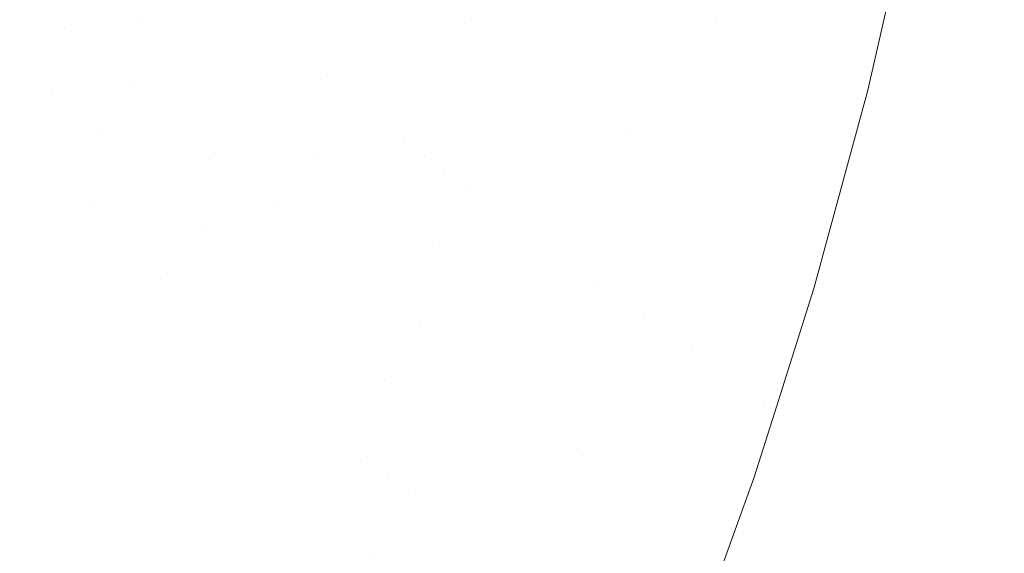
# Model space of a CAD drawing. Header units: centimetres. Extents: x -17.1 to 18.2, y 4.2 to 6.
# Tile 243 of 256: x 6.346 to 6.4224, y 4.5579 to 4.5993. Entities that reach past the tile are written whole.
import ezdxf

# ---------------------------------------------------------------- set-up
doc = ezdxf.new("R2010")
doc.units = ezdxf.units.CM
doc.header["$LTSCALE"] = 2.54
doc.layers.add('Lucido design-1', color=7, linetype='Continuous')

# ---------------------------------------------------------------- blocks, each defined once
blk = doc.blocks.new('Gruppo-3-1')
at = {"color": 7, "linetype": 'Continuous', "lineweight": 9}
blk.add_3dface([(-17.020308, 5.900212, -2276.22217), (-17.020308, 4.300212, -2276.22217), (18.147234, 4.300212, -2276.22217), (18.147234, 5.900212, -2276.22217)], dxfattribs=at)
for points, invisible_edges in [([(18.147234, 5.900212, -2277.02217), (6.24222, 4.401209, -2277.02217), (6.247738, 4.402007, -2277.02217)], 9), ([(6.24222, 4.401209, -2277.02217), (18.147234, 5.900212, -2277.02217), (18.147234, 4.300212, -2277.02217)], 9), ([(18.147234, 5.900212, -2277.02217), (6.247738, 4.402007, -2277.02217), (6.250767, 4.402575, -2277.02217)], 9), ([(6.250767, 4.402575, -2277.02217), (6.253268, 4.403044, -2277.02217), (18.147234, 5.900212, -2277.02217)], 10), ([(18.147234, 5.900212, -2277.02217), (6.253268, 4.403044, -2277.02217), (6.258817, 4.404324, -2277.02217)], 9), ([(18.147234, 5.900212, -2277.02217), (6.258817, 4.404324, -2277.02217), (6.26439, 4.405856, -2277.02217)], 9), ([(18.147234, 5.900212, -2277.02217), (6.26439, 4.405856, -2277.02217), (6.269994, 4.407647, -2277.02217)], 9), ([(18.147234, 5.900212, -2277.02217), (6.269994, 4.407647, -2277.02217), (6.275634, 4.409711, -2277.02217)], 9), ([(18.147234, 5.900212, -2277.02217), (6.275634, 4.409711, -2277.02217), (6.281313, 4.412058, -2277.02217)], 9), ([(18.147234, 5.900212, -2277.02217), (6.281313, 4.412058, -2277.02217), (6.287038, 4.414703, -2277.02217)], 9), ([(18.147234, 5.900212, -2277.02217), (6.287038, 4.414703, -2277.02217), (6.292811, 4.417664, -2277.02217)], 9), ([(18.147234, 5.900212, -2277.02217), (6.292811, 4.417664, -2277.02217), (6.298004, 4.420601, -2277.02217), (6.298635, 4.420958, -2277.02217)], 9), ([(18.147234, 5.900212, -2277.02217), (6.298635, 4.420958, -2277.02217), (6.304513, 4.424607, -2277.02217)], 9), ([(18.147234, 5.900212, -2277.02217), (6.304513, 4.424607, -2277.02217), (6.310445, 4.428633, -2277.02217)], 9), ([(18.147234, 5.900212, -2277.02217), (6.310445, 4.428633, -2277.02217), (6.316431, 4.433061, -2277.02217)], 9), ([(18.147234, 5.900212, -2277.02217), (6.316431, 4.433061, -2277.02217), (6.319508, 4.435537, -2277.02217), (6.322469, 4.437919, -2277.02217)], 9), ([(18.147234, 5.900212, -2277.02217), (6.322469, 4.437919, -2277.02217), (6.328555, 4.443236, -2277.02217)], 9), ([(18.147234, 5.900212, -2277.02217), (6.328555, 4.443236, -2277.02217), (6.334685, 4.449043, -2277.02217)], 9), ([(18.147234, 5.900212, -2277.02217), (6.334685, 4.449043, -2277.02217), (6.340848, 4.455373, -2277.02217)], 9), ([(18.147234, 5.900212, -2277.02217), (6.340848, 4.455373, -2277.02217), (6.347034, 4.462262, -2277.02217)], 9), ([(18.147234, 5.900212, -2277.02217), (6.347034, 4.462262, -2277.02217), (6.353228, 4.469745, -2277.02217)], 9), ([(18.147234, 5.900212, -2277.02217), (6.353228, 4.469745, -2277.02217), (6.356636, 4.474215, -2277.02217)], 9), ([(6.356636, 4.474215, -2277.02217), (6.359413, 4.477858, -2277.02217), (18.147234, 5.900212, -2277.02217)], 10), ([(18.147234, 5.900212, -2277.02217), (6.359413, 4.477858, -2277.02217), (6.365564, 4.486638, -2277.02217)], 9), ([(6.365564, 4.486638, -2277.02217), (6.369371, 4.492466, -2277.02217), (18.147234, 5.900212, -2277.02217)], 10), ([(18.147234, 5.900212, -2277.02217), (6.369371, 4.492466, -2277.02217), (6.371905, 4.496635, -2277.02217)], 9), ([(6.371905, 4.496635, -2277.02217), (6.375446, 4.502463, -2277.02217), (18.147234, 5.900212, -2277.02217)], 10), ([(18.147234, 5.900212, -2277.02217), (6.375446, 4.502463, -2277.02217), (6.381366, 4.513153, -2277.02217)], 9), ([(18.147234, 5.900212, -2277.02217), (6.381366, 4.513153, -2277.02217), (6.384928, 4.520239, -2277.02217)], 9), ([(6.384928, 4.520239, -2277.02217), (6.387131, 4.52462, -2277.02217), (18.147234, 5.900212, -2277.02217)], 10), ([(18.147234, 5.900212, -2277.02217), (6.387131, 4.52462, -2277.02217), (6.392692, 4.536882, -2277.02217)], 9), ([(6.392692, 4.536882, -2277.02217), (6.397999, 4.549945, -2277.02217), (18.147234, 5.900212, -2277.02217)], 10), ([(18.147234, 5.900212, -2277.02217), (6.397999, 4.549945, -2277.02217), (6.402994, 4.563808, -2277.02217)], 9), ([(18.147234, 5.900212, -2277.02217), (6.402994, 4.563808, -2277.02217), (6.404562, 4.568772, -2277.02217)], 9), ([(6.404562, 4.568772, -2277.02217), (6.40762, 4.578454, -2277.02217), (18.147234, 5.900212, -2277.02217)], 10), ([(6.40762, 4.578454, -2277.02217), (6.411813, 4.59385, -2277.02217), (18.147234, 5.900212, -2277.02217)], 10), ([(6.411813, 4.59385, -2277.02217), (6.415513, 4.609947, -2277.02217), (18.147234, 5.900212, -2277.02217)], 10), ([(6.400051, 4.599441, -2277.020427), (6.405925, 4.620989, -2277.020704), (6.394471, 4.576228, -2277.020704)], 11), ([(6.405925, 4.620989, -2277.020704), (6.406898, 4.62056, -2277.020957), (6.395382, 4.575557, -2277.020957), (6.394471, 4.576228, -2277.020704)], 15), ([(6.396297, 4.574883, -2277.021186), (6.395382, 4.575557, -2277.020957), (6.406898, 4.62056, -2277.020957), (6.407875, 4.62013, -2277.021186)], 15), ([(6.407875, 4.62013, -2277.021186), (6.408856, 4.619698, -2277.021392), (6.397215, 4.574208, -2277.021392), (6.396297, 4.574883, -2277.021186)], 15), ([(6.398136, 4.57353, -2277.021574), (6.397215, 4.574208, -2277.021392), (6.408856, 4.619698, -2277.021392), (6.409839, 4.619265, -2277.021574)], 15), ([(6.409839, 4.619265, -2277.021574), (6.410825, 4.618831, -2277.021731), (6.399059, 4.57285, -2277.021731), (6.398136, 4.57353, -2277.021574)], 15), ([(6.399984, 4.57217, -2277.021865), (6.399059, 4.57285, -2277.021731), (6.410825, 4.618831, -2277.021731), (6.411813, 4.618396, -2277.021865)], 15), ([(6.411813, 4.618396, -2277.021865), (6.412802, 4.61796, -2277.021975), (6.400911, 4.571487, -2277.021975), (6.399984, 4.57217, -2277.021865)], 15), ([(6.401839, 4.570804, -2277.02206), (6.400911, 4.571487, -2277.021975), (6.412802, 4.61796, -2277.021975), (6.413794, 4.617524, -2277.02206)], 15), ([(6.413794, 4.617524, -2277.02206), (6.414786, 4.617087, -2277.022121), (6.402768, 4.57012, -2277.022121), (6.401839, 4.570804, -2277.02206)], 15), ([(6.403698, 4.569436, -2277.022158), (6.402768, 4.57012, -2277.022121), (6.414786, 4.617087, -2277.022121), (6.415779, 4.616649, -2277.022158)], 15), ([(6.415513, 4.609947, -2277.02217), (6.411813, 4.59385, -2277.02217), (6.403698, 4.569436, -2277.022158), (6.415779, 4.616649, -2277.022158)], 14), ([(6.38051, 4.599034, -2277.011089), (6.379717, 4.599554, -2277.010405), (6.382444, 4.609636, -2277.010405), (6.384067, 4.608696, -2277.011756)], 15), ([(6.36479, 4.60933, -2276.991952), (6.365936, 4.60858, -2276.993838), (6.36311, 4.599312, -2276.993838), (6.361987, 4.600138, -2276.991952)], 15), ([(6.364276, 4.598454, -2276.995693), (6.36311, 4.599312, -2276.993838), (6.365936, 4.60858, -2276.993838), (6.367126, 4.6078, -2276.995693)], 15), ([(6.384067, 4.608696, -2277.011756), (6.381312, 4.598509, -2277.011756), (6.38051, 4.599034, -2277.011089)], 11), ([(6.382122, 4.597978, -2277.012405), (6.381312, 4.598509, -2277.011756), (6.384067, 4.608696, -2277.011756), (6.384892, 4.608219, -2277.012405)], 15), ([(6.384892, 4.608219, -2277.012405), (6.385726, 4.607736, -2277.013037), (6.382941, 4.597442, -2277.013037), (6.382122, 4.597978, -2277.012405)], 15), ([(6.367126, 4.6078, -2276.995693), (6.368358, 4.606993, -2276.997512), (6.365484, 4.597565, -2276.997512), (6.364276, 4.598454, -2276.995693)], 15), ([(6.383769, 4.5969, -2277.01365), (6.382941, 4.597442, -2277.013037), (6.385726, 4.607736, -2277.013037), (6.386568, 4.607248, -2277.01365)], 15), ([(6.386568, 4.607248, -2277.01365), (6.387418, 4.606756, -2277.014245), (6.384604, 4.596353, -2277.014245), (6.383769, 4.5969, -2277.01365)], 15), ([(6.366733, 4.596645, -2276.999294), (6.365484, 4.597565, -2276.997512), (6.368358, 4.606993, -2276.997512), (6.369634, 4.606158, -2276.999294)], 15), ([(6.385448, 4.5958, -2277.014821), (6.384604, 4.596353, -2277.014245), (6.387418, 4.606756, -2277.014245), (6.388277, 4.606259, -2277.014821)], 15), ([(6.369634, 4.606158, -2276.999294), (6.370952, 4.605294, -2277.001035), (6.368025, 4.595694, -2277.001035), (6.366733, 4.596645, -2276.999294)], 15), ([(6.388277, 4.606259, -2277.014821), (6.389143, 4.605757, -2277.015378), (6.386299, 4.595243, -2277.015378), (6.385448, 4.5958, -2277.014821)], 15), ([(6.387157, 4.59468, -2277.015914), (6.386299, 4.595243, -2277.015378), (6.389143, 4.605757, -2277.015378), (6.390017, 4.605251, -2277.015914)], 15), ([(6.369358, 4.594713, -2277.00273), (6.368025, 4.595694, -2277.001035), (6.370952, 4.605294, -2277.001035), (6.372312, 4.604403, -2277.00273)], 15), ([(6.390017, 4.605251, -2277.015914), (6.390898, 4.604741, -2277.016431), (6.388023, 4.594113, -2277.016431), (6.387157, 4.59468, -2277.015914)], 15), ([(6.372312, 4.604403, -2277.00273), (6.373714, 4.603486, -2277.004376), (6.370731, 4.593702, -2277.004376), (6.369358, 4.594713, -2277.00273)], 15), ([(6.388895, 4.593542, -2277.016928), (6.388023, 4.594113, -2277.016431), (6.390898, 4.604741, -2277.016431), (6.391786, 4.604227, -2277.016928)], 15), ([(6.391786, 4.604227, -2277.016928), (6.392681, 4.603709, -2277.017404), (6.389775, 4.592966, -2277.017404), (6.388895, 4.593542, -2277.016928)], 15), ([(6.350934, 4.602932, -2276.97004), (6.349423, 4.598631, -2276.97004), (6.348208, 4.599631, -2276.96599), (6.349704, 4.60389, -2276.96599)], 15), ([(6.372144, 4.592662, -2277.005971), (6.370731, 4.593702, -2277.004376), (6.373714, 4.603486, -2277.004376), (6.375156, 4.602541, -2277.005971)], 15), ([(6.39066, 4.592386, -2277.017858), (6.389775, 4.592966, -2277.017404), (6.392681, 4.603709, -2277.017404), (6.393582, 4.603187, -2277.017858)], 15), ([(6.35231, 4.60186, -2276.974099), (6.350783, 4.597512, -2276.974099), (6.349423, 4.598631, -2276.97004), (6.350934, 4.602932, -2276.97004)], 15), ([(6.355524, 4.599357, -2276.98217), (6.357916, 4.603135, -2276.984163), (6.35485, 4.594163, -2276.984163)], 11), ([(6.357916, 4.603135, -2276.984163), (6.358871, 4.602432, -2276.986141), (6.355783, 4.593396, -2276.986141), (6.35485, 4.594163, -2276.984163)], 15), ([(6.393582, 4.603187, -2277.017858), (6.39449, 4.602661, -2277.018292), (6.391552, 4.591802, -2277.018292), (6.39066, 4.592386, -2277.017858)], 15), ([(6.39245, 4.591214, -2277.018703), (6.391552, 4.591802, -2277.018292), (6.39449, 4.602661, -2277.018292), (6.395403, 4.602132, -2277.018703)], 15), ([(6.343815, 4.597811, -2276.954044), (6.345361, 4.601975, -2276.954044), (6.346184, 4.601298, -2276.957979), (6.344628, 4.597104, -2276.957979)], 15), ([(6.356756, 4.592594, -2276.988101), (6.355783, 4.593396, -2276.986141), (6.358871, 4.602432, -2276.986141), (6.359868, 4.601699, -2276.988101)], 15), ([(6.375156, 4.602541, -2277.005971), (6.376638, 4.60157, -2277.007509), (6.373596, 4.591593, -2277.007509), (6.372144, 4.592662, -2277.005971)], 15), ([(6.395403, 4.602132, -2277.018703), (6.396323, 4.601599, -2277.019093), (6.393353, 4.590622, -2277.019093), (6.39245, 4.591214, -2277.018703)], 15), ([(6.344628, 4.597104, -2276.957979), (6.346184, 4.601298, -2276.957979), (6.347131, 4.600518, -2276.961965), (6.345562, 4.596292, -2276.961965)], 15), ([(6.351518, 4.596906, -2276.976126), (6.350783, 4.597512, -2276.974099), (6.35231, 4.60186, -2276.974099), (6.353055, 4.60128, -2276.976126)], 15), ([(6.353055, 4.60128, -2276.976126), (6.353839, 4.60067, -2276.978149), (6.352292, 4.596269, -2276.978149), (6.351518, 4.596906, -2276.976126)], 15), ([(6.359868, 4.601699, -2276.988101), (6.360906, 4.600934, -2276.990039), (6.35777, 4.591759, -2276.990039), (6.356756, 4.592594, -2276.988101)], 15), ([(6.378159, 4.600574, -2277.008989), (6.375086, 4.590497, -2277.008989), (6.373596, 4.591593, -2277.007509), (6.376638, 4.60157, -2277.007509)], 15), ([(6.393353, 4.590622, -2277.019093), (6.396323, 4.601599, -2277.019093), (6.397247, 4.601064, -2277.019461)], 11), ([(6.345562, 4.596292, -2276.961965), (6.347131, 4.600518, -2276.961965), (6.348208, 4.599631, -2276.96599), (6.346626, 4.595367, -2276.96599)], 15), ([(6.353105, 4.5956, -2276.980164), (6.352292, 4.596269, -2276.978149), (6.353839, 4.60067, -2276.978149), (6.354661, 4.600029, -2276.980164)], 15), ([(6.358826, 4.59089, -2276.991952), (6.35777, 4.591759, -2276.990039), (6.360906, 4.600934, -2276.990039), (6.361987, 4.600138, -2276.991952)], 15), ([(6.375845, 4.589938, -2277.009705), (6.375086, 4.590497, -2277.008989), (6.378159, 4.600574, -2277.008989), (6.378933, 4.600067, -2277.009705)], 15), ([(6.393353, 4.590622, -2277.019093), (6.397247, 4.601064, -2277.019461), (6.390864, 4.578883, -2277.019461)], 11), ([(6.397247, 4.601064, -2277.019461), (6.398177, 4.600526, -2277.019806), (6.391759, 4.578224, -2277.019806), (6.390864, 4.578883, -2277.019461)], 15), ([(6.392659, 4.577561, -2277.020128), (6.391759, 4.578224, -2277.019806), (6.398177, 4.600526, -2277.019806), (6.399112, 4.599984, -2277.020128)], 15), ([(6.346626, 4.595367, -2276.96599), (6.348208, 4.599631, -2276.96599), (6.349423, 4.598631, -2276.97004), (6.347825, 4.594324, -2276.97004)], 15), ([(6.354661, 4.600029, -2276.980164), (6.355524, 4.599357, -2276.98217), (6.353958, 4.594898, -2276.98217), (6.353105, 4.5956, -2276.980164)], 15), ([(6.361987, 4.600138, -2276.991952), (6.36311, 4.599312, -2276.993838), (6.359923, 4.589987, -2276.993838), (6.358826, 4.59089, -2276.991952)], 15), ([(6.378933, 4.600067, -2277.009705), (6.379717, 4.599554, -2277.010405), (6.376613, 4.589373, -2277.010405), (6.375845, 4.589938, -2277.009705)], 15), ([(6.399112, 4.599984, -2277.020128), (6.400051, 4.599441, -2277.020427), (6.393563, 4.576896, -2277.020427), (6.392659, 4.577561, -2277.020128)], 15), ([(6.35485, 4.594163, -2276.984163), (6.353958, 4.594898, -2276.98217), (6.355524, 4.599357, -2276.98217)], 11), ([(6.361062, 4.589049, -2276.995693), (6.359923, 4.589987, -2276.993838), (6.36311, 4.599312, -2276.993838), (6.364276, 4.598454, -2276.995693)], 15), ([(6.37739, 4.588801, -2277.011089), (6.376613, 4.589373, -2277.010405), (6.379717, 4.599554, -2277.010405), (6.38051, 4.599034, -2277.011089)], 15), ([(6.38051, 4.599034, -2277.011089), (6.381312, 4.598509, -2277.011756), (6.378175, 4.588222, -2277.011756), (6.37739, 4.588801, -2277.011089)], 15), ([(6.394471, 4.576228, -2277.020704), (6.393563, 4.576896, -2277.020427), (6.400051, 4.599441, -2277.020427)], 11), ([(6.348478, 4.593757, -2276.972069), (6.347825, 4.594324, -2276.97004), (6.349423, 4.598631, -2276.97004)], 11), ([(6.349423, 4.598631, -2276.97004), (6.350783, 4.597512, -2276.974099), (6.348478, 4.593757, -2276.972069)], 11), ([(6.364276, 4.598454, -2276.995693), (6.365484, 4.597565, -2276.997512), (6.362242, 4.588078, -2276.997512), (6.361062, 4.589049, -2276.995693)], 15), ([(6.37897, 4.587638, -2277.012405), (6.378175, 4.588222, -2277.011756), (6.381312, 4.598509, -2277.011756), (6.382122, 4.597978, -2277.012405)], 15), ([(6.350783, 4.597512, -2276.974099), (6.349167, 4.593158, -2276.974099), (6.348478, 4.593757, -2276.972069)], 11), ([(6.349893, 4.592527, -2276.976126), (6.349167, 4.593158, -2276.974099), (6.350783, 4.597512, -2276.974099), (6.351518, 4.596906, -2276.976126)], 15), ([(6.363462, 4.587073, -2276.999294), (6.362242, 4.588078, -2276.997512), (6.365484, 4.597565, -2276.997512), (6.366733, 4.596645, -2276.999294)], 15), ([(6.382122, 4.597978, -2277.012405), (6.382941, 4.597442, -2277.013037), (6.379772, 4.587047, -2277.013037), (6.37897, 4.587638, -2277.012405)], 15), ([(6.380583, 4.58645, -2277.01365), (6.379772, 4.587047, -2277.013037), (6.382941, 4.597442, -2277.013037), (6.383769, 4.5969, -2277.01365)], 15), ([(6.351518, 4.596906, -2276.976126), (6.352292, 4.596269, -2276.978149), (6.350657, 4.591862, -2276.978149), (6.349893, 4.592527, -2276.976126)], 15), ([(6.366733, 4.596645, -2276.999294), (6.368025, 4.595694, -2277.001035), (6.364724, 4.586035, -2277.001035), (6.363462, 4.587073, -2276.999294)], 15), ([(6.383769, 4.5969, -2277.01365), (6.384604, 4.596353, -2277.014245), (6.381401, 4.585848, -2277.014245), (6.380583, 4.58645, -2277.01365)], 15), ([(6.346626, 4.595367, -2276.96599), (6.344955, 4.591103, -2276.96599), (6.343906, 4.592065, -2276.961965), (6.345562, 4.596292, -2276.961965)], 15), ([(6.351459, 4.591165, -2276.980164), (6.350657, 4.591862, -2276.978149), (6.352292, 4.596269, -2276.978149), (6.353105, 4.5956, -2276.980164)], 15), ([(6.382228, 4.58524, -2277.014821), (6.381401, 4.585848, -2277.014245), (6.384604, 4.596353, -2277.014245), (6.385448, 4.5958, -2277.014821)], 15), ([(6.385448, 4.5958, -2277.014821), (6.386299, 4.595243, -2277.015378), (6.383062, 4.584626, -2277.015378), (6.382228, 4.58524, -2277.014821)], 15), ([(6.347825, 4.594324, -2276.97004), (6.346138, 4.590018, -2276.97004), (6.344955, 4.591103, -2276.96599), (6.346626, 4.595367, -2276.96599)], 15), ([(6.353105, 4.5956, -2276.980164), (6.353958, 4.594898, -2276.98217), (6.352301, 4.590433, -2276.98217), (6.351459, 4.591165, -2276.980164)], 15), ([(6.366025, 4.584963, -2277.00273), (6.364724, 4.586035, -2277.001035), (6.368025, 4.595694, -2277.001035), (6.369358, 4.594713, -2277.00273)], 15), ([(6.383903, 4.584007, -2277.015914), (6.383062, 4.584626, -2277.015378), (6.386299, 4.595243, -2277.015378), (6.387157, 4.59468, -2277.015914)], 15), ([(6.346781, 4.589427, -2276.972069), (6.346138, 4.590018, -2276.97004), (6.347825, 4.594324, -2276.97004), (6.348478, 4.593757, -2276.972069)], 15), ([(6.352301, 4.590433, -2276.98217), (6.353958, 4.594898, -2276.98217), (6.35485, 4.594163, -2276.984163)], 11), ([(6.369098, 4.588786, -2277.004376), (6.366025, 4.584963, -2277.00273), (6.369358, 4.594713, -2277.00273)], 11), ([(6.369358, 4.594713, -2277.00273), (6.370731, 4.593702, -2277.004376), (6.369098, 4.588786, -2277.004376)], 11), ([(6.387157, 4.59468, -2277.015914), (6.388023, 4.594113, -2277.016431), (6.384751, 4.583382, -2277.016431), (6.383903, 4.584007, -2277.015914)], 15), ([(6.348478, 4.593757, -2276.972069), (6.349167, 4.593158, -2276.974099), (6.347461, 4.588804, -2276.974099), (6.346781, 4.589427, -2276.972069)], 15), ([(6.352301, 4.590433, -2276.98217), (6.35485, 4.594163, -2276.984163), (6.35142, 4.585172, -2276.984163)], 11), ([(6.35485, 4.594163, -2276.984163), (6.355783, 4.593396, -2276.986141), (6.352328, 4.584339, -2276.986141), (6.35142, 4.585172, -2276.984163)], 15), ([(6.369098, 4.588786, -2277.004376), (6.370731, 4.593702, -2277.004376), (6.372144, 4.592662, -2277.005971), (6.370495, 4.587698, -2277.005971)], 15), ([(6.385606, 4.582753, -2277.016928), (6.384751, 4.583382, -2277.016431), (6.388023, 4.594113, -2277.016431), (6.388895, 4.593542, -2277.016928)], 15), ([(6.388895, 4.593542, -2277.016928), (6.389775, 4.592966, -2277.017404), (6.386467, 4.582119, -2277.017404), (6.385606, 4.582753, -2277.016928)], 15), ([(6.411813, 4.59385, -2277.02217), (6.40762, 4.578454, -2277.02217), (6.403698, 4.569436, -2277.022158)], 10), ([(6.348177, 4.588147, -2276.976126), (6.347461, 4.588804, -2276.974099), (6.349167, 4.593158, -2276.974099), (6.349893, 4.592527, -2276.976126)], 15), ([(6.353275, 4.58347, -2276.988101), (6.352328, 4.584339, -2276.986141), (6.355783, 4.593396, -2276.986141), (6.356756, 4.592594, -2276.988101)], 15), ([(6.387335, 4.58148, -2277.017858), (6.386467, 4.582119, -2277.017404), (6.389775, 4.592966, -2277.017404), (6.39066, 4.592386, -2277.017858)], 15), ([(6.349893, 4.592527, -2276.976126), (6.350657, 4.591862, -2276.978149), (6.34893, 4.587456, -2276.978149), (6.348177, 4.588147, -2276.976126)], 15), ([(6.356756, 4.592594, -2276.988101), (6.35777, 4.591759, -2276.990039), (6.354263, 4.582564, -2276.990039), (6.353275, 4.58347, -2276.988101)], 15), ([(6.370495, 4.587698, -2277.005971), (6.372144, 4.592662, -2277.005971), (6.373596, 4.591593, -2277.007509), (6.37193, 4.58658, -2277.007509)], 15), ([(6.39066, 4.592386, -2277.017858), (6.391552, 4.591802, -2277.018292), (6.388209, 4.580837, -2277.018292), (6.387335, 4.58148, -2277.017858)], 15), ([(6.349722, 4.58673, -2276.980164), (6.34893, 4.587456, -2276.978149), (6.350657, 4.591862, -2276.978149), (6.351459, 4.591165, -2276.980164)], 15), ([(6.35529, 4.581621, -2276.991952), (6.354263, 4.582564, -2276.990039), (6.35777, 4.591759, -2276.990039), (6.358826, 4.59089, -2276.991952)], 15), ([(6.37193, 4.58658, -2277.007509), (6.373596, 4.591593, -2277.007509), (6.375086, 4.590497, -2277.008989), (6.373404, 4.585432, -2277.008989)], 15), ([(6.389089, 4.580189, -2277.018703), (6.388209, 4.580837, -2277.018292), (6.391552, 4.591802, -2277.018292), (6.39245, 4.591214, -2277.018703)], 15), ([(6.39245, 4.591214, -2277.018703), (6.393353, 4.590622, -2277.019093), (6.389974, 4.579538, -2277.019093), (6.389089, 4.580189, -2277.018703)], 15), ([(6.343194, 4.586844, -2276.96599), (6.344955, 4.591103, -2276.96599), (6.346138, 4.590018, -2276.97004), (6.344359, 4.585716, -2276.97004)], 15), ([(6.351459, 4.591165, -2276.980164), (6.352301, 4.590433, -2276.98217), (6.350551, 4.585969, -2276.98217), (6.349722, 4.58673, -2276.980164)], 15), ([(6.35142, 4.585172, -2276.984163), (6.350551, 4.585969, -2276.98217), (6.352301, 4.590433, -2276.98217)], 11), ([(6.358826, 4.59089, -2276.991952), (6.359923, 4.589987, -2276.993838), (6.356358, 4.580641, -2276.993838), (6.35529, 4.581621, -2276.991952)], 15), ([(6.373404, 4.585432, -2277.008989), (6.375086, 4.590497, -2277.008989), (6.375845, 4.589938, -2277.009705)], 11), ([(6.390864, 4.578883, -2277.019461), (6.389974, 4.579538, -2277.019093), (6.393353, 4.590622, -2277.019093)], 11), ([(6.344994, 4.585103, -2276.972069), (6.344359, 4.585716, -2276.97004), (6.346138, 4.590018, -2276.97004), (6.346781, 4.589427, -2276.972069)], 15), ([(6.357466, 4.579624, -2276.995693), (6.356358, 4.580641, -2276.993838), (6.359923, 4.589987, -2276.993838), (6.361062, 4.589049, -2276.995693)], 15), ([(6.375845, 4.589938, -2277.009705), (6.376613, 4.589373, -2277.010405), (6.374913, 4.584256, -2277.010405), (6.373404, 4.585432, -2277.008989)], 15), ([(6.346781, 4.589427, -2276.972069), (6.347461, 4.588804, -2276.974099), (6.345663, 4.584455, -2276.974099), (6.344994, 4.585103, -2276.972069)], 15), ([(6.360477, 4.583324, -2276.997512), (6.357466, 4.579624, -2276.995693), (6.361062, 4.589049, -2276.995693)], 11), ([(6.361062, 4.589049, -2276.995693), (6.362242, 4.588078, -2276.997512), (6.360477, 4.583324, -2276.997512)], 11), ([(6.374913, 4.584256, -2277.010405), (6.376613, 4.589373, -2277.010405), (6.37739, 4.588801, -2277.011089)], 11), ([(6.346369, 4.583772, -2276.976126), (6.345663, 4.584455, -2276.974099), (6.347461, 4.588804, -2276.974099), (6.348177, 4.588147, -2276.976126)], 15), ([(6.348177, 4.588147, -2276.976126), (6.34893, 4.587456, -2276.978149), (6.347111, 4.583054, -2276.978149), (6.346369, 4.583772, -2276.976126)], 15), ([(6.369098, 4.588786, -2277.004376), (6.367367, 4.583859, -2277.004376), (6.366025, 4.584963, -2277.00273)], 11), ([(6.370495, 4.587698, -2277.005971), (6.368747, 4.582723, -2277.005971), (6.367367, 4.583859, -2277.004376), (6.369098, 4.588786, -2277.004376)], 15), ([(6.37739, 4.588801, -2277.011089), (6.378175, 4.588222, -2277.011756), (6.376458, 4.583053, -2277.011756), (6.374913, 4.584256, -2277.010405)], 15), ([(6.376458, 4.583053, -2277.011756), (6.378175, 4.588222, -2277.011756), (6.37897, 4.587638, -2277.012405)], 11), ([(6.34789, 4.5823, -2276.980164), (6.347111, 4.583054, -2276.978149), (6.34893, 4.587456, -2276.978149), (6.349722, 4.58673, -2276.980164)], 15), ([(6.360477, 4.583324, -2276.997512), (6.362242, 4.588078, -2276.997512), (6.363462, 4.587073, -2276.999294), (6.361682, 4.582277, -2276.999294)], 15), ([(6.37193, 4.58658, -2277.007509), (6.370165, 4.581555, -2277.007509), (6.368747, 4.582723, -2277.005971), (6.370495, 4.587698, -2277.005971)], 15), ([(6.37897, 4.587638, -2277.012405), (6.379772, 4.587047, -2277.013037), (6.378037, 4.581823, -2277.013037), (6.376458, 4.583053, -2277.011756)], 15), ([(6.349722, 4.58673, -2276.980164), (6.350551, 4.585969, -2276.98217), (6.348708, 4.581509, -2276.98217), (6.34789, 4.5823, -2276.980164)], 15), ([(6.361682, 4.582277, -2276.999294), (6.363462, 4.587073, -2276.999294), (6.364724, 4.586035, -2277.001035), (6.362927, 4.581194, -2277.001035)], 15), ([(6.378037, 4.581823, -2277.013037), (6.379772, 4.587047, -2277.013037), (6.380583, 4.58645, -2277.01365)], 11), ([(6.348708, 4.581509, -2276.98217), (6.350551, 4.585969, -2276.98217), (6.35142, 4.585172, -2276.984163), (6.349563, 4.580681, -2276.984163)], 15), ([(6.362927, 4.581194, -2277.001035), (6.364724, 4.586035, -2277.001035), (6.366025, 4.584963, -2277.00273), (6.364212, 4.580077, -2277.00273)], 15), ([(6.373404, 4.585432, -2277.008989), (6.371621, 4.580357, -2277.008989), (6.370165, 4.581555, -2277.007509), (6.37193, 4.58658, -2277.007509)], 15), ([(6.378037, 4.581823, -2277.013037), (6.380583, 4.58645, -2277.01365), (6.37699, 4.575937, -2277.01365)], 11), ([(6.380583, 4.58645, -2277.01365), (6.381401, 4.585848, -2277.014245), (6.377789, 4.575279, -2277.014245), (6.37699, 4.575937, -2277.01365)], 15), ([(6.378596, 4.574614, -2277.014821), (6.377789, 4.575279, -2277.014245), (6.381401, 4.585848, -2277.014245), (6.382228, 4.58524, -2277.014821)], 15), ([(6.349563, 4.580681, -2276.984163), (6.35142, 4.585172, -2276.984163), (6.352328, 4.584339, -2276.986141), (6.350458, 4.579815, -2276.986141)], 15), ([(6.374913, 4.584256, -2277.010405), (6.373112, 4.579129, -2277.010405), (6.371621, 4.580357, -2277.008989), (6.373404, 4.585432, -2277.008989)], 15), ([(6.382228, 4.58524, -2277.014821), (6.383062, 4.584626, -2277.015378), (6.379411, 4.573943, -2277.015378), (6.378596, 4.574614, -2277.014821)], 15), ([(6.344466, 4.579407, -2276.976126), (6.343772, 4.580115, -2276.974099), (6.345663, 4.584455, -2276.974099), (6.346369, 4.583772, -2276.976126)], 15), ([(6.350458, 4.579815, -2276.986141), (6.352328, 4.584339, -2276.986141), (6.353275, 4.58347, -2276.988101), (6.351391, 4.578912, -2276.988101)], 15), ([(6.364212, 4.580077, -2277.00273), (6.366025, 4.584963, -2277.00273), (6.367367, 4.583859, -2277.004376), (6.365536, 4.578926, -2277.004376)], 15), ([(6.380232, 4.573267, -2277.015914), (6.379411, 4.573943, -2277.015378), (6.383062, 4.584626, -2277.015378), (6.383903, 4.584007, -2277.015914)], 15), ([(6.346369, 4.583772, -2276.976126), (6.347111, 4.583054, -2276.978149), (6.345197, 4.578662, -2276.978149), (6.344466, 4.579407, -2276.976126)], 15), ([(6.365536, 4.578926, -2277.004376), (6.367367, 4.583859, -2277.004376), (6.368747, 4.582723, -2277.005971), (6.366898, 4.577742, -2277.005971)], 15), ([(6.376458, 4.583053, -2277.011756), (6.374638, 4.577873, -2277.011756), (6.373112, 4.579129, -2277.010405), (6.374913, 4.584256, -2277.010405)], 15), ([(6.383903, 4.584007, -2277.015914), (6.384751, 4.583382, -2277.016431), (6.381061, 4.572585, -2277.016431), (6.380232, 4.573267, -2277.015914)], 15), ([(6.345964, 4.577879, -2276.980164), (6.345197, 4.578662, -2276.978149), (6.347111, 4.583054, -2276.978149), (6.34789, 4.5823, -2276.980164)], 15), ([(6.351391, 4.578912, -2276.988101), (6.353275, 4.58347, -2276.988101), (6.354263, 4.582564, -2276.990039), (6.352364, 4.577971, -2276.990039)], 15), ([(6.360477, 4.583324, -2276.997512), (6.358615, 4.578571, -2276.997512), (6.357466, 4.579624, -2276.995693)], 11), ([(6.361682, 4.582277, -2276.999294), (6.359803, 4.57748, -2276.999294), (6.358615, 4.578571, -2276.997512), (6.360477, 4.583324, -2276.997512)], 15), ([(6.378037, 4.581823, -2277.013037), (6.376198, 4.576589, -2277.013037), (6.374638, 4.577873, -2277.011756), (6.376458, 4.583053, -2277.011756)], 15), ([(6.381896, 4.571898, -2277.016928), (6.381061, 4.572585, -2277.016431), (6.384751, 4.583382, -2277.016431), (6.385606, 4.582753, -2277.016928)], 15), ([(6.34789, 4.5823, -2276.980164), (6.348708, 4.581509, -2276.98217), (6.346768, 4.577059, -2276.98217), (6.345964, 4.577879, -2276.980164)], 15), ([(6.352364, 4.577971, -2276.990039), (6.354263, 4.582564, -2276.990039), (6.35529, 4.581621, -2276.991952), (6.353377, 4.576991, -2276.991952)], 15), ([(6.362927, 4.581194, -2277.001035), (6.361031, 4.576354, -2277.001035), (6.359803, 4.57748, -2276.999294), (6.361682, 4.582277, -2276.999294)], 15), ([(6.366898, 4.577742, -2277.005971), (6.368747, 4.582723, -2277.005971), (6.370165, 4.581555, -2277.007509), (6.368298, 4.576525, -2277.007509)], 15), ([(6.385606, 4.582753, -2277.016928), (6.386467, 4.582119, -2277.017404), (6.382738, 4.571205, -2277.017404), (6.381896, 4.571898, -2277.016928)], 15), ([(6.383585, 4.570507, -2277.017858), (6.382738, 4.571205, -2277.017404), (6.386467, 4.582119, -2277.017404), (6.387335, 4.58148, -2277.017858)], 15), ([(6.349563, 4.580681, -2276.984163), (6.34761, 4.5762, -2276.984163), (6.346768, 4.577059, -2276.98217), (6.348708, 4.581509, -2276.98217)], 15), ([(6.353377, 4.576991, -2276.991952), (6.35529, 4.581621, -2276.991952), (6.356358, 4.580641, -2276.993838), (6.354429, 4.575973, -2276.993838)], 15), ([(6.368298, 4.576525, -2277.007509), (6.370165, 4.581555, -2277.007509), (6.371621, 4.580357, -2277.008989), (6.369735, 4.575276, -2277.008989)], 15), ([(6.37699, 4.575937, -2277.01365), (6.376198, 4.576589, -2277.013037), (6.378037, 4.581823, -2277.013037)], 11), ([(6.387335, 4.58148, -2277.017858), (6.388209, 4.580837, -2277.018292), (6.384439, 4.569804, -2277.018292), (6.383585, 4.570507, -2277.017858)], 15), ([(6.350458, 4.579815, -2276.986141), (6.348491, 4.575302, -2276.986141), (6.34761, 4.5762, -2276.984163), (6.349563, 4.580681, -2276.984163)], 15), ([(6.354429, 4.575973, -2276.993838), (6.356358, 4.580641, -2276.993838), (6.357466, 4.579624, -2276.995693), (6.35552, 4.574917, -2276.995693)], 15), ([(6.364212, 4.580077, -2277.00273), (6.362298, 4.575191, -2277.00273), (6.361031, 4.576354, -2277.001035), (6.362927, 4.581194, -2277.001035)], 15), ([(6.385298, 4.569097, -2277.018703), (6.384439, 4.569804, -2277.018292), (6.388209, 4.580837, -2277.018292), (6.389089, 4.580189, -2277.018703)], 15), ([(6.351391, 4.578912, -2276.988101), (6.349409, 4.574365, -2276.988101), (6.348491, 4.575302, -2276.986141), (6.350458, 4.579815, -2276.986141)], 15), ([(6.365536, 4.578926, -2277.004376), (6.363603, 4.573994, -2277.004376), (6.362298, 4.575191, -2277.00273), (6.364212, 4.580077, -2277.00273)], 15), ([(6.369735, 4.575276, -2277.008989), (6.371621, 4.580357, -2277.008989), (6.373112, 4.579129, -2277.010405), (6.371207, 4.573996, -2277.010405)], 15), ([(6.389089, 4.580189, -2277.018703), (6.389974, 4.579538, -2277.019093), (6.386162, 4.568385, -2277.019093), (6.385298, 4.569097, -2277.018703)], 15), ([(6.35552, 4.574917, -2276.995693), (6.357466, 4.579624, -2276.995693), (6.358615, 4.578571, -2276.997512), (6.356652, 4.573822, -2276.997512)], 15), ([(6.371207, 4.573996, -2277.010405), (6.373112, 4.579129, -2277.010405), (6.374638, 4.577873, -2277.011756), (6.372713, 4.572686, -2277.011756)], 15), ([(6.387032, 4.567669, -2277.019461), (6.386162, 4.568385, -2277.019093), (6.389974, 4.579538, -2277.019093), (6.390864, 4.578883, -2277.019461)], 15), ([(6.343941, 4.573475, -2276.980164), (6.343186, 4.574285, -2276.978149), (6.345197, 4.578662, -2276.978149), (6.345964, 4.577879, -2276.980164)], 15), ([(6.352364, 4.577971, -2276.990039), (6.350367, 4.573388, -2276.990039), (6.349409, 4.574365, -2276.988101), (6.351391, 4.578912, -2276.988101)], 15), ([(6.356652, 4.573822, -2276.997512), (6.358615, 4.578571, -2276.997512), (6.359803, 4.57748, -2276.999294), (6.357822, 4.572689, -2276.999294)], 15), ([(6.366898, 4.577742, -2277.005971), (6.364947, 4.572761, -2277.005971), (6.363603, 4.573994, -2277.004376), (6.365536, 4.578926, -2277.004376)], 15), ([(6.390864, 4.578883, -2277.019461), (6.391759, 4.578224, -2277.019806), (6.387906, 4.56695, -2277.019806), (6.387032, 4.567669, -2277.019461)], 15), ([(6.388785, 4.566226, -2277.020128), (6.387906, 4.56695, -2277.019806), (6.391759, 4.578224, -2277.019806), (6.392659, 4.577561, -2277.020128)], 15), ([(6.40762, 4.578454, -2277.02217), (6.404562, 4.568772, -2277.02217), (6.403698, 4.569436, -2277.022158)], 10), ([(6.345964, 4.577879, -2276.980164), (6.346768, 4.577059, -2276.98217), (6.344731, 4.572625, -2276.98217), (6.343941, 4.573475, -2276.980164)], 15), ([(6.353377, 4.576991, -2276.991952), (6.351363, 4.572372, -2276.991952), (6.350367, 4.573388, -2276.990039), (6.352364, 4.577971, -2276.990039)], 15), ([(6.357822, 4.572689, -2276.999294), (6.359803, 4.57748, -2276.999294), (6.361031, 4.576354, -2277.001035), (6.359032, 4.571519, -2277.001035)], 15), ([(6.368298, 4.576525, -2277.007509), (6.366327, 4.571494, -2277.007509), (6.364947, 4.572761, -2277.005971), (6.366898, 4.577742, -2277.005971)], 15), ([(6.372713, 4.572686, -2277.011756), (6.374638, 4.577873, -2277.011756), (6.376198, 4.576589, -2277.013037), (6.374253, 4.571348, -2277.013037)], 15), ([(6.392659, 4.577561, -2277.020128), (6.393563, 4.576896, -2277.020427), (6.389668, 4.565499, -2277.020427), (6.388785, 4.566226, -2277.020128)], 15), ([(6.344731, 4.572625, -2276.98217), (6.346768, 4.577059, -2276.98217), (6.34761, 4.5762, -2276.984163), (6.345559, 4.571735, -2276.984163)], 15), ([(6.354429, 4.575973, -2276.993838), (6.352399, 4.571316, -2276.993838), (6.351363, 4.572372, -2276.991952), (6.353377, 4.576991, -2276.991952)], 15), ([(6.389668, 4.565499, -2277.020427), (6.393563, 4.576896, -2277.020427), (6.394471, 4.576228, -2277.020704)], 11), ([(6.345559, 4.571735, -2276.984163), (6.34761, 4.5762, -2276.984163), (6.348491, 4.575302, -2276.986141), (6.346425, 4.570805, -2276.986141)], 15), ([(6.35552, 4.574917, -2276.995693), (6.353473, 4.57022, -2276.995693), (6.352399, 4.571316, -2276.993838), (6.354429, 4.575973, -2276.993838)], 15), ([(6.359032, 4.571519, -2277.001035), (6.361031, 4.576354, -2277.001035), (6.362298, 4.575191, -2277.00273), (6.36028, 4.570311, -2277.00273)], 15), ([(6.369735, 4.575276, -2277.008989), (6.367744, 4.570195, -2277.008989), (6.366327, 4.571494, -2277.007509), (6.368298, 4.576525, -2277.007509)], 15), ([(6.374253, 4.571348, -2277.013037), (6.37699, 4.575937, -2277.01365), (6.37297, 4.5654, -2277.01365)], 11), ([(6.37699, 4.575937, -2277.01365), (6.377789, 4.575279, -2277.014245), (6.373748, 4.564686, -2277.014245), (6.37297, 4.5654, -2277.01365)], 15), ([(6.374253, 4.571348, -2277.013037), (6.376198, 4.576589, -2277.013037), (6.37699, 4.575937, -2277.01365)], 11), ([(6.389668, 4.565499, -2277.020427), (6.394471, 4.576228, -2277.020704), (6.386174, 4.553285, -2277.020704)], 11), ([(6.394471, 4.576228, -2277.020704), (6.395382, 4.575557, -2277.020957), (6.387041, 4.55249, -2277.020957), (6.386174, 4.553285, -2277.020704)], 15), ([(6.346425, 4.570805, -2276.986141), (6.348491, 4.575302, -2276.986141), (6.349409, 4.574365, -2276.988101), (6.347328, 4.569834, -2276.988101)], 15), ([(6.36028, 4.570311, -2277.00273), (6.362298, 4.575191, -2277.00273), (6.363603, 4.573994, -2277.004376), (6.361566, 4.569066, -2277.004376)], 15), ([(6.371207, 4.573996, -2277.010405), (6.369196, 4.568863, -2277.010405), (6.367744, 4.570195, -2277.008989), (6.369735, 4.575276, -2277.008989)], 15), ([(6.374534, 4.563965, -2277.014821), (6.373748, 4.564686, -2277.014245), (6.377789, 4.575279, -2277.014245), (6.378596, 4.574614, -2277.014821)], 15), ([(6.38791, 4.551692, -2277.021186), (6.387041, 4.55249, -2277.020957), (6.395382, 4.575557, -2277.020957), (6.396297, 4.574883, -2277.021186)], 15), ([(6.347328, 4.569834, -2276.988101), (6.349409, 4.574365, -2276.988101), (6.350367, 4.573388, -2276.990039), (6.348269, 4.568822, -2276.990039)], 15), ([(6.356652, 4.573822, -2276.997512), (6.354587, 4.569084, -2276.997512), (6.353473, 4.57022, -2276.995693), (6.35552, 4.574917, -2276.995693)], 15), ([(6.378596, 4.574614, -2277.014821), (6.379411, 4.573943, -2277.015378), (6.375327, 4.563238, -2277.015378), (6.374534, 4.563965, -2277.014821)], 15), ([(6.396297, 4.574883, -2277.021186), (6.397215, 4.574208, -2277.021392), (6.388783, 4.550891, -2277.021392), (6.38791, 4.551692, -2277.021186)], 15), ([(6.357822, 4.572689, -2276.999294), (6.355739, 4.567909, -2276.999294), (6.354587, 4.569084, -2276.997512), (6.356652, 4.573822, -2276.997512)], 15), ([(6.361566, 4.569066, -2277.004376), (6.363603, 4.573994, -2277.004376), (6.364947, 4.572761, -2277.005971), (6.36289, 4.567785, -2277.005971)], 15), ([(6.372713, 4.572686, -2277.011756), (6.370681, 4.5675, -2277.011756), (6.369196, 4.568863, -2277.010405), (6.371207, 4.573996, -2277.010405)], 15), ([(6.376126, 4.562504, -2277.015914), (6.375327, 4.563238, -2277.015378), (6.379411, 4.573943, -2277.015378), (6.380232, 4.573267, -2277.015914)], 15), ([(6.388783, 4.550891, -2277.021392), (6.397215, 4.574208, -2277.021392), (6.398136, 4.57353, -2277.021574)], 11), ([(6.348269, 4.568822, -2276.990039), (6.350367, 4.573388, -2276.990039), (6.351363, 4.572372, -2276.991952), (6.349249, 4.567769, -2276.991952)], 15), ([(6.380232, 4.573267, -2277.015914), (6.381061, 4.572585, -2277.016431), (6.376933, 4.561764, -2277.016431), (6.376126, 4.562504, -2277.015914)], 15), ([(6.388783, 4.550891, -2277.021392), (6.398136, 4.57353, -2277.021574), (6.379205, 4.526755, -2277.021574)], 11), ([(6.398136, 4.57353, -2277.021574), (6.399059, 4.57285, -2277.021731), (6.380026, 4.525825, -2277.021731), (6.379205, 4.526755, -2277.021574)], 15), ([(6.380849, 4.524892, -2277.021865), (6.380026, 4.525825, -2277.021731), (6.399059, 4.57285, -2277.021731), (6.399984, 4.57217, -2277.021865)], 15), ([(6.349249, 4.567769, -2276.991952), (6.351363, 4.572372, -2276.991952), (6.352399, 4.571316, -2276.993838), (6.350267, 4.566675, -2276.993838)], 15), ([(6.359032, 4.571519, -2277.001035), (6.356929, 4.566694, -2277.001035), (6.355739, 4.567909, -2276.999294), (6.357822, 4.572689, -2276.999294)], 15), ([(6.36289, 4.567785, -2277.005971), (6.364947, 4.572761, -2277.005971), (6.366327, 4.571494, -2277.007509), (6.36425, 4.566469, -2277.007509)], 15), ([(6.374253, 4.571348, -2277.013037), (6.372199, 4.566107, -2277.013037), (6.370681, 4.5675, -2277.011756), (6.372713, 4.572686, -2277.011756)], 15), ([(6.377746, 4.561018, -2277.016928), (6.376933, 4.561764, -2277.016431), (6.381061, 4.572585, -2277.016431), (6.381896, 4.571898, -2277.016928)], 15), ([(6.399984, 4.57217, -2277.021865), (6.400911, 4.571487, -2277.021975), (6.381674, 4.523958, -2277.021975), (6.380849, 4.524892, -2277.021865)], 15), ([(6.346425, 4.570805, -2276.986141), (6.344259, 4.566329, -2276.986141), (6.343409, 4.567291, -2276.984163), (6.345559, 4.571735, -2276.984163)], 15), ([(6.350267, 4.566675, -2276.993838), (6.352399, 4.571316, -2276.993838), (6.353473, 4.57022, -2276.995693), (6.351323, 4.565539, -2276.995693)], 15), ([(6.36028, 4.570311, -2277.00273), (6.358158, 4.565441, -2277.00273), (6.356929, 4.566694, -2277.001035), (6.359032, 4.571519, -2277.001035)], 15), ([(6.36425, 4.566469, -2277.007509), (6.366327, 4.571494, -2277.007509), (6.367744, 4.570195, -2277.008989), (6.365646, 4.565119, -2277.008989)], 15), ([(6.37297, 4.5654, -2277.01365), (6.372199, 4.566107, -2277.013037), (6.374253, 4.571348, -2277.013037)], 11), ([(6.381896, 4.571898, -2277.016928), (6.382738, 4.571205, -2277.017404), (6.378565, 4.560267, -2277.017404), (6.377746, 4.561018, -2277.016928)], 15), ([(6.3825, 4.523023, -2277.02206), (6.381674, 4.523958, -2277.021975), (6.400911, 4.571487, -2277.021975), (6.401839, 4.570804, -2277.02206)], 15), ([(6.347328, 4.569834, -2276.988101), (6.345146, 4.565324, -2276.988101), (6.344259, 4.566329, -2276.986141), (6.346425, 4.570805, -2276.986141)], 15), ([(6.37939, 4.55951, -2277.017858), (6.378565, 4.560267, -2277.017404), (6.382738, 4.571205, -2277.017404), (6.383585, 4.570507, -2277.017858)], 15), ([(6.401839, 4.570804, -2277.02206), (6.402768, 4.57012, -2277.022121), (6.383327, 4.522087, -2277.022121), (6.3825, 4.523023, -2277.02206)], 15), ([(6.348269, 4.568822, -2276.990039), (6.34607, 4.564278, -2276.990039), (6.345146, 4.565324, -2276.988101), (6.347328, 4.569834, -2276.988101)], 15), ([(6.351323, 4.565539, -2276.995693), (6.353473, 4.57022, -2276.995693), (6.354587, 4.569084, -2276.997512), (6.352418, 4.564363, -2276.997512)], 15), ([(6.361566, 4.569066, -2277.004376), (6.359424, 4.56415, -2277.004376), (6.358158, 4.565441, -2277.00273), (6.36028, 4.570311, -2277.00273)], 15), ([(6.365646, 4.565119, -2277.008989), (6.367744, 4.570195, -2277.008989), (6.369196, 4.568863, -2277.010405), (6.367076, 4.563735, -2277.010405)], 15), ([(6.383585, 4.570507, -2277.017858), (6.384439, 4.569804, -2277.018292), (6.380221, 4.558747, -2277.018292), (6.37939, 4.55951, -2277.017858)], 15), ([(6.381057, 4.55798, -2277.018703), (6.380221, 4.558747, -2277.018292), (6.384439, 4.569804, -2277.018292), (6.385298, 4.569097, -2277.018703)], 15), ([(6.384154, 4.521149, -2277.022158), (6.383327, 4.522087, -2277.022121), (6.402768, 4.57012, -2277.022121), (6.403698, 4.569436, -2277.022158)], 15), ([(6.352418, 4.564363, -2276.997512), (6.354587, 4.569084, -2276.997512), (6.355739, 4.567909, -2276.999294), (6.353551, 4.563145, -2276.999294)], 15), ([(6.36289, 4.567785, -2277.005971), (6.360726, 4.562821, -2277.005971), (6.359424, 4.56415, -2277.004376), (6.361566, 4.569066, -2277.004376)], 15), ([(6.385298, 4.569097, -2277.018703), (6.386162, 4.568385, -2277.019093), (6.381898, 4.557208, -2277.019093), (6.381057, 4.55798, -2277.018703)], 15), ([(6.402994, 4.563808, -2277.02217), (6.397999, 4.549945, -2277.02217), (6.384154, 4.521149, -2277.022158), (6.403698, 4.569436, -2277.022158)], 14), ([(6.403698, 4.569436, -2277.022158), (6.404562, 4.568772, -2277.02217), (6.402994, 4.563808, -2277.02217)], 9), ([(6.349249, 4.567769, -2276.991952), (6.347032, 4.563188, -2276.991952), (6.34607, 4.564278, -2276.990039), (6.348269, 4.568822, -2276.990039)], 15), ([(6.367076, 4.563735, -2277.010405), (6.369196, 4.568863, -2277.010405), (6.370681, 4.5675, -2277.011756), (6.36854, 4.562319, -2277.011756)], 15), ([(6.382745, 4.556432, -2277.019461), (6.381898, 4.557208, -2277.019093), (6.386162, 4.568385, -2277.019093), (6.387032, 4.567669, -2277.019461)], 15), ([(6.350267, 4.566675, -2276.993838), (6.348032, 4.562056, -2276.993838), (6.347032, 4.563188, -2276.991952), (6.349249, 4.567769, -2276.991952)], 15), ([(6.353551, 4.563145, -2276.999294), (6.355739, 4.567909, -2276.999294), (6.356929, 4.566694, -2277.001035), (6.354721, 4.561887, -2277.001035)], 15), ([(6.36425, 4.566469, -2277.007509), (6.362065, 4.561456, -2277.007509), (6.360726, 4.562821, -2277.005971), (6.36289, 4.567785, -2277.005971)], 15), ([(6.36854, 4.562319, -2277.011756), (6.370681, 4.5675, -2277.011756), (6.372199, 4.566107, -2277.013037), (6.370035, 4.560872, -2277.013037)], 15), ([(6.387032, 4.567669, -2277.019461), (6.387906, 4.56695, -2277.019806), (6.383596, 4.555651, -2277.019806), (6.382745, 4.556432, -2277.019461)], 15), ([(6.384451, 4.554866, -2277.020128), (6.383596, 4.555651, -2277.019806), (6.387906, 4.56695, -2277.019806), (6.388785, 4.566226, -2277.020128)], 15), ([(6.351323, 4.565539, -2276.995693), (6.349069, 4.560881, -2276.995693), (6.348032, 4.562056, -2276.993838), (6.350267, 4.566675, -2276.993838)], 15), ([(6.354721, 4.561887, -2277.001035), (6.356929, 4.566694, -2277.001035), (6.358158, 4.565441, -2277.00273), (6.355929, 4.560589, -2277.00273)], 15), ([(6.365646, 4.565119, -2277.008989), (6.363439, 4.560055, -2277.008989), (6.362065, 4.561456, -2277.007509), (6.36425, 4.566469, -2277.007509)], 15), ([(6.370035, 4.560872, -2277.013037), (6.372199, 4.566107, -2277.013037), (6.37297, 4.5654, -2277.01365)], 11), ([(6.388785, 4.566226, -2277.020128), (6.389668, 4.565499, -2277.020427), (6.385311, 4.554077, -2277.020427), (6.384451, 4.554866, -2277.020128)], 15), ([(6.342861, 4.560843, -2276.988101), (6.345146, 4.565324, -2276.988101), (6.34607, 4.564278, -2276.990039), (6.343768, 4.559762, -2276.990039)], 15), ([(6.352418, 4.564363, -2276.997512), (6.350144, 4.559664, -2276.997512), (6.349069, 4.560881, -2276.995693), (6.351323, 4.565539, -2276.995693)], 15), ([(6.355929, 4.560589, -2277.00273), (6.358158, 4.565441, -2277.00273), (6.359424, 4.56415, -2277.004376), (6.357174, 4.559251, -2277.004376)], 15), ([(6.37297, 4.5654, -2277.01365), (6.373748, 4.564686, -2277.014245), (6.371561, 4.559395, -2277.014245), (6.370035, 4.560872, -2277.013037)], 15), ([(6.386174, 4.553285, -2277.020704), (6.385311, 4.554077, -2277.020427), (6.389668, 4.565499, -2277.020427)], 11), ([(6.367076, 4.563735, -2277.010405), (6.364846, 4.558619, -2277.010405), (6.363439, 4.560055, -2277.008989), (6.365646, 4.565119, -2277.008989)], 15), ([(6.371561, 4.559395, -2277.014245), (6.373748, 4.564686, -2277.014245), (6.374534, 4.563965, -2277.014821)], 11), ([(6.343768, 4.559762, -2276.990039), (6.34607, 4.564278, -2276.990039), (6.347032, 4.563188, -2276.991952), (6.344711, 4.558636, -2276.991952)], 15), ([(6.353551, 4.563145, -2276.999294), (6.351256, 4.558404, -2276.999294), (6.350144, 4.559664, -2276.997512), (6.352418, 4.564363, -2276.997512)], 15), ([(6.357174, 4.559251, -2277.004376), (6.359424, 4.56415, -2277.004376), (6.360726, 4.562821, -2277.005971), (6.358454, 4.557874, -2277.005971)], 15), ([(6.36854, 4.562319, -2277.011756), (6.366287, 4.55715, -2277.011756), (6.364846, 4.558619, -2277.010405), (6.367076, 4.563735, -2277.010405)], 15), ([(6.374534, 4.563965, -2277.014821), (6.375327, 4.563238, -2277.015378), (6.373116, 4.55789, -2277.015378), (6.371561, 4.559395, -2277.014245)], 15), ([(6.344711, 4.558636, -2276.991952), (6.347032, 4.563188, -2276.991952), (6.348032, 4.562056, -2276.993838), (6.345692, 4.557466, -2276.993838)], 15), ([(6.354721, 4.561887, -2277.001035), (6.352406, 4.557103, -2277.001035), (6.351256, 4.558404, -2276.999294), (6.353551, 4.563145, -2276.999294)], 15), ([(6.373116, 4.55789, -2277.015378), (6.375327, 4.563238, -2277.015378), (6.376126, 4.562504, -2277.015914)], 11), ([(6.358454, 4.557874, -2277.005971), (6.360726, 4.562821, -2277.005971), (6.362065, 4.561456, -2277.007509), (6.35977, 4.55646, -2277.007509)], 15), ([(6.370035, 4.560872, -2277.013037), (6.367759, 4.555648, -2277.013037), (6.366287, 4.55715, -2277.011756), (6.36854, 4.562319, -2277.011756)], 15), ([(6.373116, 4.55789, -2277.015378), (6.376126, 4.562504, -2277.015914), (6.371567, 4.551764, -2277.015914)], 11), ([(6.376126, 4.562504, -2277.015914), (6.376933, 4.561764, -2277.016431), (6.372348, 4.550967, -2277.016431), (6.371567, 4.551764, -2277.015914)], 15), ([(6.345692, 4.557466, -2276.993838), (6.348032, 4.562056, -2276.993838), (6.349069, 4.560881, -2276.995693), (6.346709, 4.556253, -2276.995693)], 15), ([(6.355929, 4.560589, -2277.00273), (6.353592, 4.55576, -2277.00273), (6.352406, 4.557103, -2277.001035), (6.354721, 4.561887, -2277.001035)], 15), ([(6.35977, 4.55646, -2277.007509), (6.362065, 4.561456, -2277.007509), (6.363439, 4.560055, -2277.008989), (6.361121, 4.555008, -2277.008989)], 15), ([(6.373137, 4.550163, -2277.016928), (6.372348, 4.550967, -2277.016431), (6.376933, 4.561764, -2277.016431), (6.377746, 4.561018, -2277.016928)], 15), ([(6.346709, 4.556253, -2276.995693), (6.349069, 4.560881, -2276.995693), (6.350144, 4.559664, -2276.997512), (6.347763, 4.554995, -2276.997512)], 15), ([(6.371561, 4.559395, -2277.014245), (6.369261, 4.554116, -2277.014245), (6.367759, 4.555648, -2277.013037), (6.370035, 4.560872, -2277.013037)], 15), ([(6.377746, 4.561018, -2277.016928), (6.378565, 4.560267, -2277.017404), (6.373931, 4.549352, -2277.017404), (6.373137, 4.550163, -2277.016928)], 15), ([(6.357174, 4.559251, -2277.004376), (6.354814, 4.554376, -2277.004376), (6.353592, 4.55576, -2277.00273), (6.355929, 4.560589, -2277.00273)], 15), ([(6.361121, 4.555008, -2277.008989), (6.363439, 4.560055, -2277.008989), (6.364846, 4.558619, -2277.010405), (6.362505, 4.553521, -2277.010405)], 15), ([(6.374731, 4.548536, -2277.017858), (6.373931, 4.549352, -2277.017404), (6.378565, 4.560267, -2277.017404), (6.37939, 4.55951, -2277.017858)], 15), ([(6.347763, 4.554995, -2276.997512), (6.350144, 4.559664, -2276.997512), (6.351256, 4.558404, -2276.999294), (6.348854, 4.553693, -2276.999294)], 15), ([(6.358454, 4.557874, -2277.005971), (6.356072, 4.552952, -2277.005971), (6.354814, 4.554376, -2277.004376), (6.357174, 4.559251, -2277.004376)], 15), ([(6.373116, 4.55789, -2277.015378), (6.370791, 4.552555, -2277.015378), (6.369261, 4.554116, -2277.014245), (6.371561, 4.559395, -2277.014245)], 15), ([(6.37939, 4.55951, -2277.017858), (6.380221, 4.558747, -2277.018292), (6.375536, 4.547715, -2277.018292), (6.374731, 4.548536, -2277.017858)], 15), ([(6.348854, 4.553693, -2276.999294), (6.351256, 4.558404, -2276.999294), (6.352406, 4.557103, -2277.001035), (6.349982, 4.552349, -2277.001035)], 15), ([(6.362505, 4.553521, -2277.010405), (6.364846, 4.558619, -2277.010405), (6.366287, 4.55715, -2277.011756), (6.363921, 4.551999, -2277.011756)], 15), ([(6.376347, 4.546888, -2277.018703), (6.375536, 4.547715, -2277.018292), (6.380221, 4.558747, -2277.018292), (6.381057, 4.55798, -2277.018703)], 15), ([(6.371567, 4.551764, -2277.015914), (6.370791, 4.552555, -2277.015378), (6.373116, 4.55789, -2277.015378)], 11), ([(6.381057, 4.55798, -2277.018703), (6.381898, 4.557208, -2277.019093), (6.377163, 4.546055, -2277.019093), (6.376347, 4.546888, -2277.018703)], 15)]:
    blk.add_3dface(points, dxfattribs=dict(at, invisible_edges=invisible_edges))
blk = doc.blocks.new('Gruppo-4-1')
at = {"color": 7}
blk.add_blockref('Gruppo-3-1', (0, 0), dxfattribs=at)

msp = doc.modelspace()

# ---------------------------------------------------------------- block references
at = {"layer": 'Lucido design-1', "color": 7}
msp.add_blockref('Gruppo-4-1', (0, 0), dxfattribs=at)

doc.saveas('drawing.dxf')
